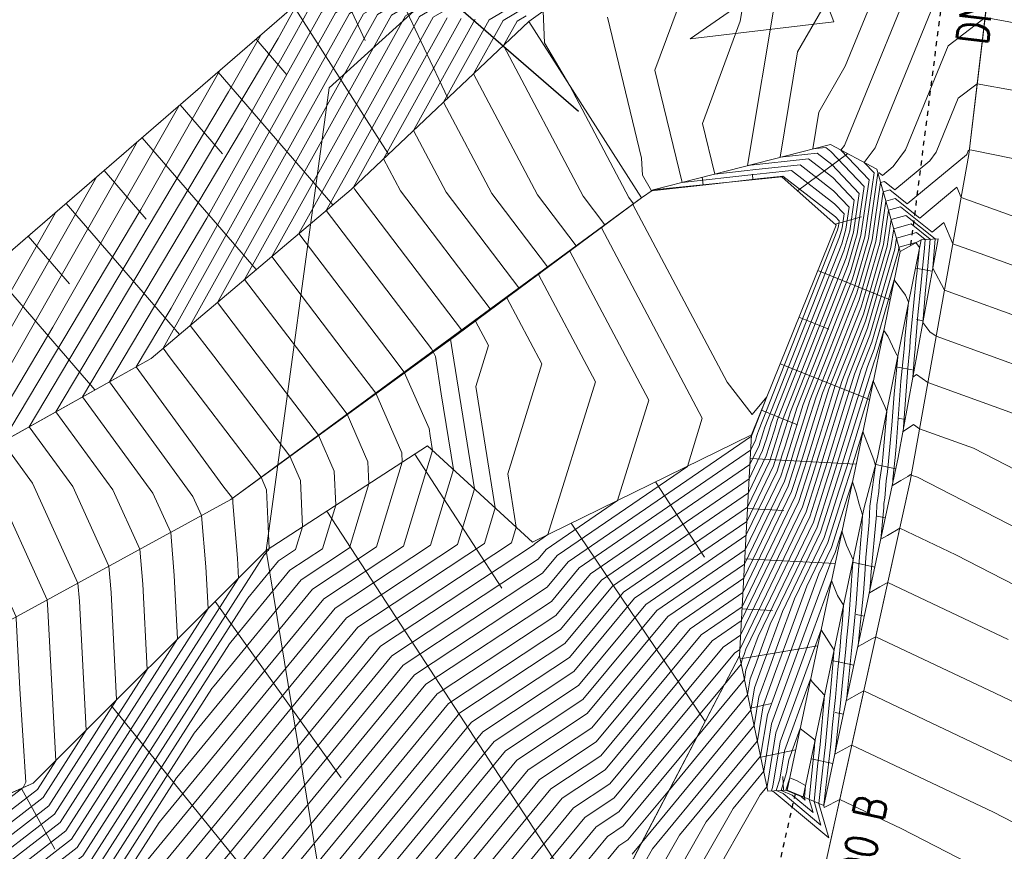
# Model space of a CAD drawing. Header units: metres. Extents: x 3490449 to 3490968, y 5754217 to 5754743.
# Tile 38 of 212: x 3490619 to 3490639, y 5754368 to 5754385. Entities that reach past the tile are written whole.
import ezdxf

# ---------------------------------------------------------------- set-up
doc = ezdxf.new("R2010")
doc.units = ezdxf.units.M
doc.header["$LTSCALE"] = 0.25
doc.linetypes.add('Kartierung-07$0$AUSGEZOGEN', pattern=[0])
doc.linetypes.add('Kartierung-07$0$STRICHLINIE', pattern=[19.05, 12.7, -6.35])
for name, color, linetype, lineweight, true_color in [('Kartierung-07$0$$BOESCHUNG', 7, 'Continuous', 18, 0x82563a), ('Kartierung-07$0$$BRUCH', 7, 'Continuous', 18, 0x82563a), ('Kartierung-07$0$$HOEHEN_Haupt', 7, 'Continuous', 18, 0x82563a), ('Kartierung-07$0$$HOEHEN_Mittel', 7, 'Continuous', 18, 0x82563a), ('Kartierung-07$0$B_Befestigt', 7, 'Continuous', 18, 0x82563a), ('Kartierung-07$0$B_Boeschung_OK', 7, 'Continuous', 18, 0x82563a), ('Kartierung-07$0$B_Boeschung_UK', 7, 'Continuous', 18, 0x82563a), ('Kartierung-07$0$B_Zaun', 7, 'Kartierung-07$0$AUSGEZOGEN', 18, 0x82563a), ('Kartierung-07$0$B_Zufahrt_Zugang', 7, 'Continuous', 18, 0x82563a), ('Kartierung-07$0$Hilfe_DGM', 7, 'Continuous', 18, 0x82563a)]:
    doc.layers.add(name, color=color, linetype=linetype, lineweight=lineweight, true_color=true_color)
for name, color, linetype, true_color in [('Kartierung-07$0$B_RW-Leitung_Aus', 7, 'Kartierung-07$0$STRICHLINIE', 0x82563a), ('Kartierung-07$0$B_RW-Leitung_Schrift_Aus', 7, 'Kartierung-07$0$AUSGEZOGEN', 0x82563a), ('Kartierung-07$0$B_Schrift_25_30Grad', 7, 'Continuous', 0x82563a)]:
    doc.layers.add(name, color=color, linetype=linetype, true_color=true_color)
doc.styles.add('Kartierung-07$0$STANDARD', font='romans.shx', dxfattribs={"width": 0.8})

# ---------------------------------------------------------------- blocks, each defined once
blk = doc.blocks.new('Kartierung-07$0$Zufahrt')
at = {"layer": 'Kartierung-07$0$B_Zufahrt_Zugang'}
for p, q in [((-0.7, -2.8), (0, 0)), ((0, 0), (0.7, -2.8)), ((-0.7, -2.8), (0.7, -2.8))]:
    blk.add_line(p, q, dxfattribs=at)

msp = doc.modelspace()

# ---------------------------------------------------------------- linework, layer by layer
at = {"layer": 'Kartierung-07$0$$BOESCHUNG', "ltscale": 0.02}
for p, q in [((3490626.497, 5754385.508, 151.959), (3490627.644, 5754383.068, 151.068)), ((3490625.552, 5754385.181, 152.087), (3490626.001, 5754384.214, 151.669)), ((3490624.607, 5754384.855, 152.215), (3490626.462, 5754381.953, 151.775)), ((3490623.826, 5754384.243, 152.312), (3490624.438, 5754383.535, 151.971)), ((3490623.069, 5754383.589, 152.404), (3490625.355, 5754380.944, 151.175)), ((3490622.313, 5754382.935, 152.496), (3490623.156, 5754381.96, 152.06)), ((3490621.556, 5754382.281, 152.589), (3490623.827, 5754379.653, 151.457)), ((3490634.615, 5754381.22), (3490635.612, 5754381.963)), ((3490620.8, 5754381.627, 152.681), (3490621.637, 5754380.658, 152.281)), ((3490632.73, 5754381.342), (3490632.715, 5754381.493)), ((3490633.725, 5754381.442), (3490633.714, 5754381.554)), ((3490620.043, 5754380.973, 152.774), (3490622.299, 5754378.362, 151.739)), ((3490635.362, 5754380.555), (3490635.886, 5754380.702)), ((3490619.286, 5754380.32, 152.866), (3490620.106, 5754379.371, 152.504)), ((3490618.53, 5754379.666, 152.959), (3490620.612, 5754377.256, 152.055)), ((3490635.016, 5754379.634), (3490636.458, 5754379.053)), ((3490637.294, 5754379.619), (3490636.96, 5754379.68)), ((3490634.642, 5754378.707), (3490635.238, 5754378.467)), ((3490637.116, 5754378.635), (3490636.986, 5754378.659)), ((3490634.268, 5754377.779), (3490636.046, 5754377.063)), ((3490636.937, 5754377.651), (3490636.569, 5754377.718)), ((3490633.894, 5754376.852), (3490634.614, 5754376.562)), ((3490636.759, 5754376.667), (3490636.616, 5754376.693)), ((3490626.987, 5754375.98), (3490628.721, 5754373.307)), ((3490633.67, 5754375.891), (3490635.78, 5754375.776)), ((3490636.573, 5754375.685), (3490636.172, 5754375.771)), ((3490631.784, 5754375.424), (3490632.759, 5754373.922)), ((3490625.237, 5754374.844), (3490630.632, 5754366.568)), ((3490633.616, 5754374.893), (3490634.339, 5754374.853)), ((3490630.103, 5754374.602), (3490632.773, 5754370.654)), ((3490636.364, 5754374.707), (3490636.198, 5754374.743)), ((3490633.561, 5754373.894), (3490635.361, 5754373.796)), ((3490636.155, 5754373.729), (3490635.709, 5754373.825)), ((3490623.009, 5754373.042, -0.325), (3490625.518, 5754369.53, -1.714)), ((3490633.506, 5754372.896), (3490634.115, 5754372.862)), ((3490635.946, 5754372.751), (3490635.782, 5754372.786)), ((3490633.467, 5754371.898), (3490635.015, 5754372.159)), ((3490635.736, 5754371.773), (3490635.297, 5754371.867)), ((3490620.937, 5754370.973, 151.906), (3490628.393, 5754361.781, 148.577)), ((3490633.674, 5754370.92), (3490634.092, 5754371.008)), ((3490635.527, 5754370.796), (3490635.366, 5754370.83)), ((3490633.881, 5754369.942), (3490634.576, 5754370.089)), ((3490635.318, 5754369.818), (3490634.886, 5754369.91)), ((3490634.333, 5754369.281), (3490634.32, 5754369.558)), ((3490619.152, 5754369.32, 150.059), (3490619.817, 5754368.111, 147.986))]:
    msp.add_line(p, q, dxfattribs=at)
at = {"layer": 'Kartierung-07$0$$BRUCH', "ltscale": 0.02}
for p, q in [((3490638.028, 5754381.946), (3490638.955, 5754389.833)), ((3490630.257, 5754385.314), (3490629.26, 5754384.593)), ((3490612.877, 5754374.781), (3490624.486, 5754384.813)), ((3490629.26, 5754384.593), (3490625.718, 5754381.251)), ((3490631.507, 5754381.083), (3490629.26, 5754384.593)), ((3490631.735, 5754381.242), (3490635.267, 5754382.147)), ((3490635.267, 5754382.147), (3490636.191, 5754381.654)), ((3490636.858, 5754375.441), (3490638.028, 5754381.946)), ((3490636.191, 5754381.654), (3490636.657, 5754380.016)), ((3490631.735, 5754381.242), (3490634.302, 5754381.5)), ((3490634.302, 5754381.5), (3490635.381, 5754380.538)), ((3490625.718, 5754381.251), (3490621.733, 5754377.884)), ((3490623.319, 5754375.072), (3490631.507, 5754381.083)), ((3490631.507, 5754381.083), (3490631.735, 5754381.242)), ((3490635.381, 5754380.538), (3490633.696, 5754376.36)), ((3490636.209, 5754375.908), (3490637.073, 5754380.247)), ((3490637.412, 5754380.269), (3490636.621, 5754375.907)), ((3490637.073, 5754380.247), (3490636.657, 5754380.016)), ((3490637.073, 5754380.247), (3490637.412, 5754380.269)), ((3490636.657, 5754380.016), (3490635.758, 5754375.671)), ((3490621.733, 5754377.884), (3490617.569, 5754375.551)), ((3490633.696, 5754376.36), (3490629.334, 5754374.225)), ((3490633.696, 5754376.36), (3490633.455, 5754371.957)), ((3490627.241, 5754376.145), (3490624.027, 5754374.059)), ((3490629.334, 5754374.225), (3490627.241, 5754376.145)), ((3490636.621, 5754375.907), (3490635.138, 5754368.976)), ((3490635.938, 5754374.914), (3490636.209, 5754375.908)), ((3490635.758, 5754375.671), (3490634.406, 5754369.284)), ((3490634.861, 5754366.401), (3490636.858, 5754375.441)), ((3490618.928, 5754372.671), (3490623.319, 5754375.072)), ((3490634.726, 5754369.149), (3490635.938, 5754374.914)), ((3490624.027, 5754374.059), (3490619.384, 5754369.423)), ((3490629.235, 5754363.899), (3490633.455, 5754371.957)), ((3490633.455, 5754371.957), (3490634.024, 5754369.266)), ((3490619.384, 5754369.423), (3490613.782, 5754366.943)), ((3490634.024, 5754369.266), (3490634.406, 5754369.284)), ((3490634.406, 5754369.284), (3490634.726, 5754369.149)), ((3490635.138, 5754368.976), (3490634.726, 5754369.149))]:
    msp.add_line(p, q, dxfattribs=at)
at = {"layer": 'Kartierung-07$0$$HOEHEN_Haupt', "ltscale": 0.02}
for points in [[(3490617.824, 5754365.145), (3490619.552, 5754366.834), (3490620.598, 5754367.643), (3490622.944, 5754371.308), (3490622.988, 5754371.362), (3490624.725, 5754373.474), (3490625.688, 5754374.111), (3490626.075, 5754375.388), (3490626.055, 5754375.821), (3490625.637, 5754376.774), (3490624.716, 5754377.986), (3490623.596, 5754379.458), (3490625.288, 5754382.494), (3490626.521, 5754384.719), (3490628.637, 5754385.95), (3490628.783, 5754386.072), (3490630.113, 5754387.249), (3490631.211, 5754389.427), (3490631.767, 5754390.531), (3490632.911, 5754391.63), (3490632.733, 5754392.335)], [(3490627.092, 5754387.19), (3490626.195, 5754385.404), (3490625.129, 5754384.783), (3490624.739, 5754384.08), (3490622.843, 5754380.677), (3490620.902, 5754377.419), (3490622.568, 5754375.135), (3490622.74, 5754374.755), (3490622.825, 5754373.732), (3490622.868, 5754372.902), (3490620.033, 5754368.472), (3490617.954, 5754366.865), (3490614.518, 5754363.507)], [(3490636.116, 5754386.589), (3490634.615, 5754383.988), (3490634.265, 5754381.89), (3490635.004, 5754381.971), (3490635.295, 5754381.746), (3490635.84, 5754381.17), (3490635.728, 5754380.396), (3490635.58, 5754379.888), (3490634.344, 5754376.743), (3490634.263, 5754376.481), (3490634.176, 5754376.2), (3490634.136, 5754376.076), (3490634.063, 5754375.844), (3490633.617, 5754374.921), (3490631.147, 5754373.227), (3490630.068, 5754371.927), (3490628.114, 5754370.635), (3490625.39, 5754367.323), (3490625.342, 5754367.265), (3490624.056, 5754365.81), (3490624.025, 5754365.776), (3490622.901, 5754364.123)], [(3490629.545, 5754384.799), (3490629.572, 5754384.171), (3490630.077, 5754383.317), (3490631.252, 5754381.09), (3490631.347, 5754380.966), (3490631.331, 5754380.953), (3490633.21, 5754377.41), (3490633.711, 5754376.769), (3490634.002, 5754377.12), (3490633.706, 5754376.366), (3490633.705, 5754376.362), (3490633.704, 5754376.357), (3490633.703, 5754376.356), (3490633.702, 5754376.352), (3490633.695, 5754376.337), (3490630.044, 5754373.834), (3490629.622, 5754373.325), (3490626.984, 5754371.581), (3490623.308, 5754367.111), (3490623.244, 5754367.033), (3490622.628, 5754366.337), (3490622.589, 5754366.293), (3490622.073, 5754365.535)], [(3490627.913, 5754384.655), (3490626.364, 5754381.861), (3490626.701, 5754381.222), (3490628.492, 5754378.87), (3490628.197, 5754378.628), (3490628.455, 5754378.14), (3490628.202, 5754377.326), (3490628.592, 5754374.906), (3490628.377, 5754374.195), (3490625.855, 5754372.528), (3490621.306, 5754366.997), (3490621.191, 5754366.857), (3490621.163, 5754366.814), (3490621.151, 5754366.804), (3490621.13, 5754366.784)], [(3490638.927, 5754383.222), (3490638.194, 5754383.355), (3490637.814, 5754383.066), (3490637.376, 5754381.993), (3490637.248, 5754381.822), (3490636.552, 5754381.245), (3490636.345, 5754381.408), (3490636.267, 5754381.387), (3490636.101, 5754380.243), (3490635.795, 5754379.188), (3490634.983, 5754377.12), (3490634.821, 5754376.599), (3490634.648, 5754376.042), (3490634.57, 5754375.796), (3490634.424, 5754375.336), (3490633.54, 5754373.504), (3490632.25, 5754372.62), (3490630.515, 5754370.528), (3490629.244, 5754369.688), (3490627.472, 5754367.534), (3490627.441, 5754367.497), (3490625.483, 5754365.284), (3490625.461, 5754365.258), (3490623.729, 5754362.712)], [(3490622.284, 5754382.91), (3490619.775, 5754378.505), (3490618.24, 5754375.927), (3490618.575, 5754375.467), (3490619.661, 5754373.072), (3490619.677, 5754372.875), (3490619.833, 5754369.871), (3490619.468, 5754369.3), (3490616.355, 5754366.895), (3490614.062, 5754364.653), (3490613.287, 5754363.848), (3490611.873, 5754362.302), (3490611.553, 5754361.966), (3490611.308, 5754361.368), (3490607.031, 5754354.816), (3490606.574, 5754353.794), (3490606.099, 5754353.127), (3490602.836, 5754346.222), (3490602.137, 5754345.243)], [(3490640.343, 5754377.253), (3490637.377, 5754378.325), (3490637.247, 5754378.415), (3490637.186, 5754378.496), (3490637.109, 5754378.598), (3490637.14, 5754378.992), (3490637.159, 5754379.172), (3490637.2, 5754379.647), (3490637.225, 5754379.882), (3490637.258, 5754380.259), (3490636.876, 5754380.562), (3490636.529, 5754380.466), (3490636.475, 5754380.091), (3490636.01, 5754378.487), (3490635.621, 5754377.497), (3490635.379, 5754376.718), (3490635.12, 5754375.884), (3490635.004, 5754375.517), (3490634.785, 5754374.828), (3490633.462, 5754372.087), (3490633.354, 5754372.013), (3490630.961, 5754369.13), (3490630.373, 5754368.742), (3490629.554, 5754367.746)], [(3490638.811, 5754372.282), (3490636.412, 5754373.421), (3490636.375, 5754373.399), (3490636.255, 5754373.331), (3490636.044, 5754373.212), (3490636.066, 5754373.423), (3490636.071, 5754373.495), (3490636.076, 5754373.562), (3490636.183, 5754374.767), (3490636.195, 5754374.966), (3490636.231, 5754375.235), (3490636.249, 5754375.43), (3490636.299, 5754375.78), (3490636.312, 5754375.908), (3490636.391, 5754376.824), (3490636.351, 5754376.925), (3490636.123, 5754377.435), (3490635.937, 5754376.837), (3490635.593, 5754375.726), (3490635.437, 5754375.237), (3490635.146, 5754374.32), (3490634.554, 5754373.094), (3490634.229, 5754372.205), (3490634.046, 5754371.702), (3490633.841, 5754371.142), (3490633.748, 5754370.573), (3490631.721, 5754368.116), (3490631.555, 5754367.826)], [(3490634.267, 5754370.244), (3490634.122, 5754369.364), (3490634.092, 5754369.269), (3490634.15, 5754369.245), (3490635.238, 5754368.335), (3490635.038, 5754369.018), (3490635.074, 5754369.377), (3490635.167, 5754370.194), (3490635.234, 5754370.914), (3490635.263, 5754371.178), (3490635.336, 5754372.017), (3490635.337, 5754372.033), (3490635.341, 5754372.072), (3490635.082, 5754372.478), (3490635.082, 5754372.478), (3490634.697, 5754371.422), (3490634.267, 5754370.244)]]:
    msp.add_lwpolyline(points, dxfattribs=at)
at = {"layer": 'Kartierung-07$0$$HOEHEN_Mittel', "ltscale": 0.02}
for points in [[(3490636.117, 5754395.422), (3490636.623, 5754393.427), (3490633.384, 5754390.319), (3490632.684, 5754388.93), (3490631.783, 5754388.073), (3490631.348, 5754387.748), (3490629.208, 5754385.853), (3490628.827, 5754385.537), (3490627.356, 5754384.681), (3490625.617, 5754381.543), (3490625.22, 5754380.83), (3490627.318, 5754378.074), (3490627.35, 5754378.031), (3490627.399, 5754377.92), (3490627.515, 5754377.179), (3490627.758, 5754375.671), (3490627.302, 5754374.161), (3490625.403, 5754372.906), (3490621.979, 5754368.743), (3490621.892, 5754368.638), (3490620.937, 5754367.145), (3490620.511, 5754366.816), (3490619.808, 5754366.129)], [(3490634.989, 5754394.393), (3490635.385, 5754392.828), (3490632.845, 5754390.39), (3490631.827, 5754388.37), (3490631.604, 5754388.157), (3490631.496, 5754388.076), (3490629.066, 5754385.926), (3490628.763, 5754385.675), (3490627.078, 5754384.694), (3490625.507, 5754381.86), (3490624.678, 5754380.373), (3490626.45, 5754378.045), (3490626.779, 5754377.612), (3490627.272, 5754376.489), (3490627.294, 5754376.345), (3490627.341, 5754376.053), (3490626.764, 5754374.145), (3490625.177, 5754373.096), (3490622.315, 5754369.616), (3490622.243, 5754369.528), (3490620.824, 5754367.311), (3490620.192, 5754366.822), (3490619.146, 5754365.801)], [(3490618.485, 5754365.473), (3490619.872, 5754366.828), (3490620.711, 5754367.477), (3490622.593, 5754370.418), (3490622.651, 5754370.489), (3490624.951, 5754373.285), (3490626.226, 5754374.128), (3490626.737, 5754375.818), (3490626.729, 5754376.005), (3490626.208, 5754377.193), (3490625.583, 5754378.015), (3490624.137, 5754379.915), (3490625.398, 5754382.177), (3490626.799, 5754384.706), (3490628.7, 5754385.812), (3490628.924, 5754385.999), (3490630.97, 5754387.81), (3490631.411, 5754388.683), (3490632.306, 5754390.46), (3490634.148, 5754392.229), (3490633.861, 5754393.364)], [(3490651.255, 5754392.062), (3490643.866, 5754386.312), (3490641.449, 5754386.801), (3490638.658, 5754387.305), (3490637.215, 5754386.206), (3490635.547, 5754382.127), (3490635.478, 5754382.034), (3490636.038, 5754381.443), (3490635.877, 5754380.335), (3490635.666, 5754379.608), (3490634.6, 5754376.894), (3490634.486, 5754376.528), (3490634.365, 5754376.137), (3490634.31, 5754375.964), (3490634.207, 5754375.641), (3490633.586, 5754374.354), (3490631.589, 5754372.984), (3490630.247, 5754371.367), (3490628.566, 5754370.256), (3490626.223, 5754367.407), (3490626.182, 5754367.358), (3490624.627, 5754365.6), (3490624.599, 5754365.569), (3490623.233, 5754363.558)], [(3490652.968, 5754392.239), (3490643.654, 5754384.991), (3490640.609, 5754385.608), (3490638.503, 5754385.988), (3490637.414, 5754385.159), (3490636.157, 5754382.082), (3490635.938, 5754381.789), (3490636.137, 5754381.579), (3490635.952, 5754380.305), (3490635.709, 5754379.468), (3490634.727, 5754376.969), (3490634.598, 5754376.552), (3490634.459, 5754376.105), (3490634.397, 5754375.908), (3490634.279, 5754375.539), (3490633.571, 5754374.071), (3490631.809, 5754372.863), (3490630.336, 5754371.088), (3490628.792, 5754370.067), (3490626.639, 5754367.45), (3490626.602, 5754367.404), (3490624.912, 5754365.494), (3490624.887, 5754365.465), (3490623.398, 5754363.276)], [(3490617.163, 5754364.818), (3490619.233, 5754366.84), (3490620.485, 5754367.809), (3490623.294, 5754372.199), (3490623.324, 5754372.235), (3490624.499, 5754373.663), (3490625.151, 5754374.094), (3490625.412, 5754374.958), (3490625.381, 5754375.636), (3490625.066, 5754376.355), (3490623.849, 5754377.956), (3490623.054, 5754379), (3490625.178, 5754382.812), (3490626.242, 5754384.732), (3490628.573, 5754386.088), (3490628.641, 5754386.144), (3490629.256, 5754386.689), (3490631.01, 5754390.171), (3490631.228, 5754390.602), (3490631.674, 5754391.031), (3490631.605, 5754391.306)], [(3490616.501, 5754364.49), (3490618.913, 5754366.846), (3490620.372, 5754367.974), (3490623.645, 5754373.089), (3490623.66, 5754373.108), (3490624.273, 5754373.853), (3490624.613, 5754374.077), (3490624.749, 5754374.528), (3490624.707, 5754375.452), (3490624.495, 5754375.936), (3490622.982, 5754377.927), (3490622.513, 5754378.543), (3490625.069, 5754383.129), (3490625.964, 5754384.745), (3490628.415, 5754386.171), (3490630.476, 5754390.277)], [(3490615.84, 5754364.162), (3490618.593, 5754366.852), (3490620.259, 5754368.14), (3490623.995, 5754373.979), (3490623.997, 5754373.98), (3490624.047, 5754374.042), (3490624.075, 5754374.061), (3490624.087, 5754374.098), (3490624.033, 5754375.267), (3490623.924, 5754375.516), (3490622.115, 5754377.897), (3490621.971, 5754378.085), (3490624.959, 5754383.446), (3490625.686, 5754384.758), (3490627.675, 5754385.915), (3490629.348, 5754389.248)], [(3490615.179, 5754363.834), (3490618.274, 5754366.858), (3490620.146, 5754368.306), (3490623.475, 5754373.508), (3490623.454, 5754373.903), (3490623.363, 5754375.009), (3490623.359, 5754375.083), (3490623.353, 5754375.097), (3490623.166, 5754375.344), (3490621.435, 5754377.717), (3490622.131, 5754378.887), (3490624.849, 5754383.763), (3490625.407, 5754384.771), (3490626.935, 5754385.66), (3490628.22, 5754388.219)], [(3490637.015, 5754387.252), (3490635.565, 5754383.705), (3490635.038, 5754382.792), (3490634.916, 5754382.057), (3490635.175, 5754382.085), (3490635.277, 5754382.006), (3490635.939, 5754381.307), (3490635.802, 5754380.366), (3490635.623, 5754379.748), (3490634.472, 5754376.818), (3490634.375, 5754376.504), (3490634.27, 5754376.168), (3490634.223, 5754376.02), (3490634.135, 5754375.742), (3490633.602, 5754374.637), (3490631.368, 5754373.106), (3490630.157, 5754371.647), (3490628.34, 5754370.446), (3490625.806, 5754367.365), (3490625.762, 5754367.311), (3490624.341, 5754365.705), (3490624.312, 5754365.672), (3490623.067, 5754363.841)], [(3490633.035, 5754387.04), (3490631.772, 5754383.623), (3490632.314, 5754381.39), (3490633.742, 5754381.546), (3490633.997, 5754381.574), (3490634.493, 5754381.628), (3490635.351, 5754380.965), (3490635.543, 5754380.761), (3490635.504, 5754380.488), (3490635.451, 5754380.308), (3490633.962, 5754376.517), (3490633.928, 5754376.409), (3490633.892, 5754376.294), (3490633.876, 5754376.244), (3490633.846, 5754376.149), (3490633.664, 5754375.771), (3490630.486, 5754373.591), (3490629.8, 5754372.765), (3490627.436, 5754371.203), (3490624.141, 5754367.196), (3490624.083, 5754367.126), (3490623.199, 5754366.127), (3490623.163, 5754366.086), (3490622.404, 5754364.97)], [(3490633.767, 5754386.379), (3490633.471, 5754384.599), (3490632.72, 5754382.566), (3490632.964, 5754381.557), (3490633.61, 5754381.627), (3490633.725, 5754381.64), (3490634.663, 5754381.742), (3490635.332, 5754381.225), (3490635.642, 5754380.898), (3490635.578, 5754380.457), (3490635.494, 5754380.168), (3490634.089, 5754376.592), (3490634.04, 5754376.433), (3490633.987, 5754376.263), (3490633.963, 5754376.188), (3490633.918, 5754376.047), (3490633.648, 5754375.487), (3490630.706, 5754373.47), (3490629.889, 5754372.486), (3490627.662, 5754371.013), (3490624.557, 5754367.238)], [(3490625.964, 5754386.161), (3490625.455, 5754385.148), (3490624.851, 5754384.796), (3490624.63, 5754384.397), (3490623.554, 5754382.468), (3490620.37, 5754377.12), (3490621.77, 5754375.201), (3490622.124, 5754374.419), (3490622.195, 5754373.56), (3490622.261, 5754372.296), (3490619.92, 5754368.637), (3490617.634, 5754366.871), (3490614.201, 5754363.515), (3490614.107, 5754363.418), (3490613.643, 5754362.911)], [(3490624.836, 5754385.132), (3490624.715, 5754384.892), (3490624.572, 5754384.809), (3490624.52, 5754384.715), (3490624.265, 5754384.258), (3490619.837, 5754376.822), (3490620.971, 5754375.268), (3490621.508, 5754374.082), (3490621.566, 5754373.389), (3490621.654, 5754371.689), (3490619.807, 5754368.803), (3490617.315, 5754366.877), (3490614.166, 5754363.8), (3490613.902, 5754363.526), (3490612.594, 5754362.096)], [(3490634.191, 5754385.183), (3490633.615, 5754381.724), (3490634.834, 5754381.857), (3490635.314, 5754381.486), (3490635.741, 5754381.034), (3490635.653, 5754380.427), (3490635.537, 5754380.028), (3490634.217, 5754376.668), (3490634.151, 5754376.457), (3490634.081, 5754376.231), (3490634.05, 5754376.132), (3490633.991, 5754375.946), (3490633.633, 5754375.204), (3490630.927, 5754373.348), (3490629.979, 5754372.206), (3490627.888, 5754370.824), (3490624.974, 5754367.28), (3490624.923, 5754367.219), (3490623.77, 5754365.916), (3490623.738, 5754365.879), (3490622.736, 5754364.405)], [(3490629.08, 5754384.985), (3490628.469, 5754384.629), (3490627.561, 5754382.99), (3490628.521, 5754381.17), (3490629.634, 5754379.708), (3490629.451, 5754379.558), (3490630.586, 5754377.417), (3490629.64, 5754374.375), (3490629.383, 5754374.198), (3490629.354, 5754374.163), (3490626.307, 5754372.149), (3490622.058, 5754366.984), (3490621.984, 5754366.894), (3490621.772, 5754366.653), (3490621.727, 5754366.603), (3490621.576, 5754366.382)], [(3490629.143, 5754384.847), (3490628.748, 5754384.617), (3490628.159, 5754383.554), (3490629.432, 5754381.143), (3490630.205, 5754380.127), (3490630.078, 5754380.023), (3490631.651, 5754377.055), (3490631.029, 5754375.055), (3490629.603, 5754374.077), (3490629.443, 5754373.884), (3490626.533, 5754371.96), (3490622.475, 5754367.026), (3490622.404, 5754366.94), (3490622.057, 5754366.548), (3490622.014, 5754366.5), (3490621.742, 5754366.099)], [(3490627.634, 5754384.668), (3490625.766, 5754381.296), (3490625.791, 5754381.249), (3490627.921, 5754378.451), (3490627.818, 5754378.366), (3490627.696, 5754378.267), (3490627.736, 5754378.012), (3490628.175, 5754375.288), (3490627.839, 5754374.178), (3490625.629, 5754372.717), (3490621.642, 5754367.87), (3490621.542, 5754367.748), (3490621.05, 5754366.98), (3490620.831, 5754366.81), (3490620.469, 5754366.457)], [(3490628.191, 5754384.642), (3490626.962, 5754382.425), (3490627.611, 5754381.196), (3490629.063, 5754379.289), (3490628.824, 5754379.093), (3490629.521, 5754377.779), (3490628.838, 5754375.584), (3490629.009, 5754374.523), (3490628.915, 5754374.212), (3490626.081, 5754372.338), (3490621.642, 5754366.942), (3490621.565, 5754366.848), (3490621.486, 5754366.759), (3490621.44, 5754366.707), (3490621.411, 5754366.664)], [(3490629.207, 5754384.709), (3490629.026, 5754384.604), (3490628.757, 5754384.119), (3490630.342, 5754381.117), (3490630.776, 5754380.546), (3490630.705, 5754380.488), (3490632.716, 5754376.693), (3490632.418, 5754375.734), (3490629.824, 5754373.955), (3490629.532, 5754373.604), (3490626.759, 5754371.771), (3490622.891, 5754367.069), (3490622.824, 5754366.987), (3490622.343, 5754366.443), (3490622.302, 5754366.396), (3490621.908, 5754365.817)], [(3490639.768, 5754384.415), (3490638.348, 5754384.672), (3490637.614, 5754384.112), (3490636.766, 5754382.038), (3490636.519, 5754381.706), (3490636.303, 5754381.527), (3490636.239, 5754381.578), (3490636.215, 5754381.571), (3490636.026, 5754380.274), (3490635.752, 5754379.328), (3490634.855, 5754377.045), (3490634.709, 5754376.576), (3490634.554, 5754376.073), (3490634.483, 5754375.852), (3490634.351, 5754375.438), (3490633.555, 5754373.787), (3490632.03, 5754372.741), (3490630.425, 5754370.808), (3490629.018, 5754369.878), (3490627.056, 5754367.492), (3490627.021, 5754367.45), (3490625.198, 5754365.389), (3490625.174, 5754365.362), (3490623.564, 5754362.994)], [(3490623.724, 5754367.153), (3490627.21, 5754371.392), (3490629.711, 5754373.045), (3490630.265, 5754373.713), (3490633.679, 5754376.054), (3490633.774, 5754376.25), (3490633.79, 5754376.3), (3490633.798, 5754376.326), (3490633.817, 5754376.386), (3490633.834, 5754376.441), (3490635.408, 5754380.448), (3490635.429, 5754380.518), (3490635.444, 5754380.625), (3490635.369, 5754380.705), (3490634.322, 5754381.514), (3490634.269, 5754381.508), (3490633.874, 5754381.465), (3490632.963, 5754381.365), (3490631.705, 5754381.221), (3490631.521, 5754381.532), (3490631.506, 5754381.873), (3490630.825, 5754384.68)], [(3490623.921, 5754384.325), (3490623.278, 5754383.195), (3490619.305, 5754376.524), (3490620.172, 5754375.334), (3490620.893, 5754373.745), (3490620.936, 5754373.218), (3490621.047, 5754371.083), (3490619.694, 5754368.969), (3490616.995, 5754366.883), (3490614.131, 5754364.084), (3490613.697, 5754363.633), (3490612.076, 5754361.861), (3490612.006, 5754361.787), (3490611.953, 5754361.656), (3490607.28, 5754354.498), (3490606.933, 5754353.722), (3490606.573, 5754353.216), (3490603.035, 5754345.732), (3490602.432, 5754344.887)], [(3490623.102, 5754383.617), (3490621.527, 5754380.85), (3490618.772, 5754376.225), (3490619.374, 5754375.401), (3490620.277, 5754373.408), (3490620.307, 5754373.046), (3490620.44, 5754370.477), (3490619.581, 5754369.135), (3490616.675, 5754366.889), (3490614.097, 5754364.369), (3490613.492, 5754363.741), (3490611.974, 5754362.081), (3490611.78, 5754361.877), (3490611.63, 5754361.512), (3490607.155, 5754354.657), (3490606.753, 5754353.758), (3490606.336, 5754353.172), (3490602.935, 5754345.977), (3490602.285, 5754345.065)], [(3490621.465, 5754382.202), (3490618.024, 5754376.161), (3490617.707, 5754375.629), (3490617.777, 5754375.534), (3490619.045, 5754372.735), (3490619.048, 5754372.704), (3490619.121, 5754371.3), (3490619.236, 5754369.442), (3490619.185, 5754369.335), (3490616.036, 5754366.901), (3490614.027, 5754364.938), (3490613.082, 5754363.956), (3490611.771, 5754362.523), (3490611.327, 5754362.056), (3490610.986, 5754361.224), (3490606.906, 5754354.975), (3490606.394, 5754353.829), (3490605.862, 5754353.082), (3490602.736, 5754346.467), (3490601.989, 5754345.422)], [(3490643.02, 5754381.03), (3490638.087, 5754382.03), (3490638.039, 5754382.038), (3490638.014, 5754382.019), (3490637.985, 5754381.949), (3490637.977, 5754381.938), (3490636.8, 5754380.963), (3490636.451, 5754381.239), (3490636.319, 5754381.203), (3490636.176, 5754380.213), (3490635.838, 5754379.048), (3490635.11, 5754377.195), (3490634.933, 5754376.623), (3490634.743, 5754376.01), (3490634.657, 5754375.74), (3490634.496, 5754375.234), (3490633.524, 5754373.221), (3490632.471, 5754372.499), (3490630.604, 5754370.249), (3490629.47, 5754369.499), (3490627.889, 5754367.577)], [(3490620.646, 5754381.495), (3490617.23, 5754375.495), (3490617.195, 5754375.423), (3490618.33, 5754372.943), (3490618.482, 5754372.489), (3490618.667, 5754369.516), (3490618.418, 5754368.996), (3490615.716, 5754366.907), (3490613.992, 5754365.222), (3490612.877, 5754364.064), (3490611.67, 5754362.743), (3490611.101, 5754362.146), (3490610.663, 5754361.08), (3490606.782, 5754355.134), (3490606.215, 5754353.865), (3490605.626, 5754353.038), (3490602.636, 5754346.712), (3490601.842, 5754345.6)], [(3490640.268, 5754380.225), (3490637.874, 5754381.089), (3490637.788, 5754381.293), (3490637.049, 5754380.681), (3490636.557, 5754381.07), (3490636.372, 5754381.018), (3490636.251, 5754380.182), (3490635.881, 5754378.907), (3490635.238, 5754377.271), (3490635.044, 5754376.647), (3490634.837, 5754375.979), (3490634.743, 5754375.684), (3490634.568, 5754375.133), (3490633.509, 5754372.937), (3490632.692, 5754372.377), (3490630.693, 5754369.969), (3490629.696, 5754369.31), (3490628.305, 5754367.619), (3490628.281, 5754367.59), (3490626.054, 5754365.073), (3490626.035, 5754365.051), (3490624.061, 5754362.147)], [(3490642.509, 5754378.434), (3490638.252, 5754379.971), (3490637.708, 5754380.168), (3490637.531, 5754380.592), (3490637.298, 5754380.399), (3490636.663, 5754380.901), (3490636.424, 5754380.834), (3490636.325, 5754380.152), (3490635.924, 5754378.767), (3490635.366, 5754377.346), (3490635.156, 5754376.67), (3490634.931, 5754375.947), (3490634.83, 5754375.629), (3490634.64, 5754375.031), (3490633.493, 5754372.654), (3490632.912, 5754372.256), (3490630.782, 5754369.69), (3490629.922, 5754369.121), (3490628.721, 5754367.661), (3490628.701, 5754367.636), (3490626.34, 5754364.967), (3490626.323, 5754364.948), (3490624.226, 5754361.865)], [(3490619.828, 5754380.787), (3490616.771, 5754375.42), (3490616.689, 5754375.251), (3490617.591, 5754373.279), (3490617.931, 5754372.263), (3490618.098, 5754369.59), (3490617.652, 5754368.656), (3490615.396, 5754366.913), (3490613.958, 5754365.507), (3490612.672, 5754364.171), (3490611.568, 5754362.964), (3490610.874, 5754362.235), (3490610.341, 5754360.936), (3490606.658, 5754355.293), (3490606.035, 5754353.901), (3490605.389, 5754352.993), (3490602.536, 5754346.957), (3490601.694, 5754345.778)], [(3490639.343, 5754378.596), (3490637.542, 5754379.246), (3490637.307, 5754379.682), (3490637.306, 5754379.683), (3490637.306, 5754379.685), (3490637.306, 5754379.686), (3490637.358, 5754380.266), (3490636.769, 5754380.731), (3490636.477, 5754380.65), (3490636.4, 5754380.121), (3490635.967, 5754378.627), (3490635.493, 5754377.422), (3490635.268, 5754376.694), (3490635.026, 5754375.916), (3490634.917, 5754375.573), (3490634.712, 5754374.93), (3490633.478, 5754372.371), (3490633.133, 5754372.134), (3490630.872, 5754369.41), (3490630.148, 5754368.931), (3490629.138, 5754367.704)], [(3490639.23, 5754376.674), (3490637.211, 5754377.404), (3490636.985, 5754377.561), (3490636.912, 5754377.513), (3490636.944, 5754377.95), (3490636.956, 5754378.07), (3490636.958, 5754378.086), (3490636.977, 5754378.336), (3490637.01, 5754378.754), (3490637.069, 5754379.323), (3490637.093, 5754379.608), (3490637.143, 5754380.078), (3490637.159, 5754380.253), (3490636.982, 5754380.393), (3490636.582, 5754380.281), (3490636.549, 5754380.06), (3490636.053, 5754378.347), (3490635.749, 5754377.572), (3490635.491, 5754376.742), (3490635.215, 5754375.852), (3490635.09, 5754375.461), (3490634.857, 5754374.726), (3490633.586, 5754372.092), (3490633.547, 5754371.986), (3490633.525, 5754371.927), (3490633.501, 5754371.86), (3490633.49, 5754371.792), (3490633.158, 5754371.39), (3490631.05, 5754368.851), (3490630.599, 5754368.553), (3490629.971, 5754367.788)], [(3490630.387, 5754367.831), (3490630.825, 5754368.363), (3490631.14, 5754368.571), (3490632.609, 5754370.341), (3490633.554, 5754371.488), (3490633.586, 5754371.681), (3490633.655, 5754371.871), (3490633.718, 5754372.041), (3490633.828, 5754372.343), (3490634.929, 5754374.625), (3490635.177, 5754375.405), (3490635.309, 5754375.821), (3490635.602, 5754376.765), (3490635.876, 5754377.648), (3490636.096, 5754378.207), (3490636.624, 5754380.029), (3490636.634, 5754380.097), (3490636.973, 5754380.191), (3490637.043, 5754380.094), (3490636.987, 5754379.569), (3490636.979, 5754379.474), (3490636.881, 5754378.517), (3490636.859, 5754378.245), (3490636.847, 5754378.083), (3490636.842, 5754378.035), (3490636.808, 5754377.69), (3490636.715, 5754376.428), (3490636.925, 5754376.565), (3490637.045, 5754376.482), (3490638.116, 5754376.095), (3490641.737, 5754374.233)], [(3490630.804, 5754367.873), (3490631.051, 5754368.174), (3490631.229, 5754368.292), (3490632.059, 5754369.292), (3490633.619, 5754371.183), (3490633.671, 5754371.501), (3490633.786, 5754371.815), (3490633.888, 5754372.096), (3490634.07, 5754372.593), (3490635.001, 5754374.523), (3490635.264, 5754375.349), (3490635.404, 5754375.789), (3490635.714, 5754376.789), (3490636.004, 5754377.723), (3490636.139, 5754378.067), (3490636.54, 5754379.451), (3490636.761, 5754379.142), (3490636.826, 5754379.004), (3490636.751, 5754378.279), (3490636.741, 5754378.155), (3490636.735, 5754378.08), (3490636.728, 5754378.001), (3490636.672, 5754377.431), (3490636.576, 5754376.129), (3490636.557, 5754375.907), (3490636.514, 5754375.476), (3490636.512, 5754375.459), (3490636.502, 5754375.351), (3490636.672, 5754375.452), (3490636.811, 5754375.534), (3490636.866, 5754375.57), (3490636.88, 5754375.561), (3490637.003, 5754375.516), (3490641.522, 5754373.192)], [(3490641.307, 5754372.151), (3490637.767, 5754373.971), (3490636.65, 5754374.501), (3490636.407, 5754374.357), (3490636.273, 5754374.281), (3490636.33, 5754374.913), (3490636.334, 5754374.994), (3490636.349, 5754375.103), (3490636.381, 5754375.444), (3490636.407, 5754375.628), (3490636.435, 5754375.907), (3490636.491, 5754376.556), (3490636.536, 5754377.171), (3490636.608, 5754377.914), (3490636.588, 5754377.958), (3490636.554, 5754378.03), (3490636.414, 5754378.328), (3490636.332, 5754378.443), (3490636.182, 5754377.927), (3490636.132, 5754377.799), (3490635.826, 5754376.813), (3490635.498, 5754375.758), (3490635.35, 5754375.293), (3490635.073, 5754374.422), (3490634.312, 5754372.843), (3490634.059, 5754372.15), (3490633.916, 5754371.758), (3490633.756, 5754371.322), (3490633.683, 5754370.878), (3490631.51, 5754368.243), (3490631.318, 5754368.012)], [(3490639.856, 5754370.593), (3490638.548, 5754371.214), (3490636.173, 5754372.341), (3490636.095, 5754372.298), (3490635.896, 5754372.187), (3490635.821, 5754372.145), (3490635.815, 5754372.142), (3490635.818, 5754372.165), (3490635.818, 5754372.168), (3490635.846, 5754372.443), (3490635.925, 5754373.212), (3490635.951, 5754373.579), (3490635.974, 5754373.92), (3490636.037, 5754374.621), (3490636.055, 5754374.938), (3490636.114, 5754375.366), (3490636.118, 5754375.416), (3490636.166, 5754375.749), (3490636.13, 5754375.866), (3490635.914, 5754376.427), (3490635.687, 5754375.695), (3490635.524, 5754375.181), (3490635.218, 5754374.218), (3490634.796, 5754373.344), (3490634.4, 5754372.259), (3490634.176, 5754371.646), (3490633.927, 5754370.963), (3490633.812, 5754370.269), (3490632.258, 5754368.384), (3490631.856, 5754367.679)], [(3490638.88, 5754369.863), (3490635.935, 5754371.261), (3490635.85, 5754371.214), (3490635.587, 5754371.072), (3490635.698, 5754372.132), (3490635.707, 5754372.25), (3490635.727, 5754372.448), (3490635.784, 5754373.002), (3490635.83, 5754373.663), (3490635.873, 5754374.277), (3490635.891, 5754374.475), (3490635.908, 5754374.77), (3490635.839, 5754374.978), (3490635.782, 5754375.207), (3490635.706, 5754375.425), (3490635.611, 5754375.125), (3490635.29, 5754374.117), (3490635.038, 5754373.594), (3490634.57, 5754372.314), (3490634.306, 5754371.59), (3490634.012, 5754370.783), (3490633.876, 5754369.964), (3490632.795, 5754368.652), (3490632.156, 5754367.533)], [(3490632.457, 5754367.386), (3490633.331, 5754368.92), (3490633.941, 5754369.659), (3490634.097, 5754370.604), (3490634.436, 5754371.534), (3490634.741, 5754372.368), (3490635.28, 5754373.845), (3490635.362, 5754374.015), (3490635.498, 5754374.443), (3490635.591, 5754374.166), (3490635.719, 5754373.871), (3490635.71, 5754373.747), (3490635.643, 5754372.792), (3490635.609, 5754372.454), (3490635.596, 5754372.333), (3490635.578, 5754372.099), (3490635.5, 5754371.36), (3490635.476, 5754371.086), (3490635.386, 5754370.265), (3490635.381, 5754370.203), (3490635.358, 5754370.003), (3490635.651, 5754370.157), (3490635.696, 5754370.181), (3490635.806, 5754370.129), (3490638.516, 5754368.843), (3490640.359, 5754367.894)], [(3490640.07, 5754366.775), (3490636.679, 5754368.521), (3490635.457, 5754369.101), (3490635.145, 5754368.941), (3490635.134, 5754368.978), (3490635.136, 5754368.991), (3490635.274, 5754370.199), (3490635.31, 5754370.59), (3490635.369, 5754371.132), (3490635.418, 5754371.688), (3490635.458, 5754372.066), (3490635.485, 5754372.415), (3490635.49, 5754372.459), (3490635.502, 5754372.581), (3490635.53, 5754372.971), (3490635.409, 5754373.161), (3490635.29, 5754373.46), (3490634.911, 5754372.423), (3490634.567, 5754371.478), (3490634.182, 5754370.424), (3490634.005, 5754369.354), (3490633.868, 5754369.188), (3490632.757, 5754367.24)], [(3490634.352, 5754370.065), (3490634.259, 5754369.501), (3490634.189, 5754369.274), (3490634.327, 5754369.215), (3490635.08, 5754368.585), (3490634.942, 5754369.058), (3490635.012, 5754369.762), (3490635.061, 5754370.19), (3490635.151, 5754371.173), (3490635.073, 5754371.26), (3490634.907, 5754371.444), (3490634.874, 5754371.495), (3490634.827, 5754371.366), (3490634.352, 5754370.065)], [(3490634.396, 5754369.638), (3490634.285, 5754369.278), (3490634.504, 5754369.186), (3490634.923, 5754368.836), (3490634.846, 5754369.099), (3490634.95, 5754370.148), (3490634.954, 5754370.186), (3490634.962, 5754370.273), (3490634.934, 5754370.305), (3490634.666, 5754370.512), (3490634.437, 5754369.885), (3490634.396, 5754369.638)], [(3490634.773, 5754369.374), (3490634.608, 5754369.467), (3490634.458, 5754369.53), (3490634.382, 5754369.283), (3490634.682, 5754369.156), (3490634.765, 5754369.086), (3490634.75, 5754369.139), (3490634.773, 5754369.374)]]:
    msp.add_lwpolyline(points, dxfattribs=at)
at = {"layer": 'Kartierung-07$0$B_Befestigt', "ltscale": 0.02, "elevation": 146.169}
msp.add_lwpolyline([(3490627.593, 5754341.352), (3490630.017, 5754349.286), (3490632.373, 5754356.856), (3490634.861, 5754366.401), (3490636.858, 5754375.441), (3490638.028, 5754381.946), (3490638.955, 5754389.833), (3490640.036, 5754397.942), (3490640.741, 5754404.731), (3490636.264, 5754408.682), (3490629.903, 5754412.025)], dxfattribs=at)
at = {"layer": 'Kartierung-07$0$B_Befestigt', "ltscale": 0.02}
for points in [[(3490629.26, 5754384.593), (3490625.718, 5754381.251), (3490621.733, 5754377.884), (3490617.569, 5754375.551), (3490611.89, 5754373.613)], [(3490613.015, 5754370.252), (3490618.928, 5754372.671), (3490623.319, 5754375.072), (3490627.827, 5754378.354), (3490631.507, 5754381.083)], [(3490631.735, 5754381.242), (3490631.507, 5754381.083)]]:
    msp.add_lwpolyline(points, dxfattribs=at)
at = {"layer": 'Kartierung-07$0$B_Boeschung_OK', "ltscale": 0.02}
for points in [[(3490631.735, 5754381.242), (3490634.302, 5754381.5), (3490635.381, 5754380.538), (3490633.696, 5754376.36), (3490633.455, 5754371.957), (3490634.024, 5754369.266), (3490634.406, 5754369.284)], [(3490637.073, 5754380.247), (3490637.412, 5754380.269), (3490636.621, 5754375.907), (3490635.138, 5754368.976), (3490634.726, 5754369.149)], [(3490633.696, 5754376.36), (3490629.334, 5754374.225), (3490627.241, 5754376.145), (3490624.027, 5754374.059), (3490619.384, 5754369.423)], [(3490619.384, 5754369.423), (3490613.782, 5754366.943), (3490607.184, 5754363.696)]]:
    msp.add_lwpolyline(points, dxfattribs=at)
at = {"layer": 'Kartierung-07$0$B_Boeschung_UK', "ltscale": 0.02}
for points in [[(3490629.26, 5754384.593), (3490630.257, 5754385.314), (3490636.629, 5754389.272), (3490637.841, 5754390.225), (3490638.705, 5754391.291), (3490638.551, 5754391.486), (3490638.086, 5754391.606), (3490638.584, 5754394.85), (3490639.104, 5754398.304), (3490639.46, 5754404.789), (3490640.006, 5754404.775)], [(3490631.735, 5754381.242), (3490635.267, 5754382.147), (3490636.191, 5754381.654), (3490636.657, 5754380.016), (3490635.758, 5754375.671), (3490634.406, 5754369.284)], [(3490634.406, 5754369.284), (3490634.726, 5754369.149), (3490635.938, 5754374.914), (3490636.209, 5754375.908), (3490637.073, 5754380.247), (3490636.657, 5754380.016)], [(3490626.73, 5754357.596), (3490629.235, 5754363.899), (3490633.455, 5754371.957)]]:
    msp.add_lwpolyline(points, dxfattribs=at)
at = {"layer": 'Kartierung-07$0$B_RW-Leitung_Aus', "ltscale": 0.02}
for points in [[(3490638.318, 5754391.546), (3490636.865, 5754380.132)], [(3490634.566, 5754369.217), (3490634.056, 5754366.972)]]:
    msp.add_lwpolyline(points, dxfattribs=at)
at = {"layer": 'Kartierung-07$0$B_Schrift_25_30Grad', "ltscale": 0.02}
msp.add_lwpolyline([(3490630.251, 5754382.805), (3490624.165, 5754388.078)], dxfattribs=at)
at = {"layer": 'Kartierung-07$0$B_Zaun', "ltscale": 0.02}
for points in [[(3490637.279, 5754396.482), (3490624.486, 5754384.813), (3490612.877, 5754374.781), (3490606.733, 5754372.948), (3490601.125, 5754371.335), (3490595.981, 5754369.843), (3490591.46, 5754368.522)], [(3490629.26, 5754384.593), (3490631.507, 5754381.083)]]:
    msp.add_lwpolyline(points, dxfattribs=at)
at = {"layer": 'Kartierung-07$0$Hilfe_DGM', "ltscale": 0.02}
msp.add_lwpolyline([(3490620.12, 5754326.501), (3490622.181, 5754328.434), (3490623.093, 5754329.582), (3490624.376, 5754331.866), (3490626.067, 5754336.485), (3490618.473, 5754337.417), (3490624.338, 5754349.421), (3490626.73, 5754357.596), (3490624.027, 5754374.059), (3490625.284, 5754383.272), (3490628.519, 5754386.207), (3490634.57, 5754390.163), (3490636.481, 5754390.754), (3490637.105, 5754393.661), (3490637.279, 5754396.482), (3490637.23, 5754404.934), (3490627.312, 5754410.193), (3490625.38, 5754410.516), (3490619.107, 5754410.985)], dxfattribs=at)

# ---------------------------------------------------------------- block references
at = {"layer": 'Kartierung-07$0$B_Zufahrt_Zugang', "ltscale": 0.02, "rotation": 110.7914837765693}
msp.add_blockref('Kartierung-07$0$Zufahrt', (3490632.473, 5754384.248), dxfattribs=at)

# ---------------------------------------------------------------- texts
at = {"layer": 'Kartierung-07$0$B_RW-Leitung_Schrift_Aus', "ltscale": 0.02, "style": 'Kartierung-07$0$STANDARD', "width": 0.8}
for rotation, p in [(83.3009, (3490638.4, 5754384.11)), (77.5323, (3490635.689, 5754365.816))]:
    msp.add_text('DN 300 B', height=0.625, rotation=rotation, dxfattribs=at).set_placement(p)

doc.saveas('drawing.dxf')
